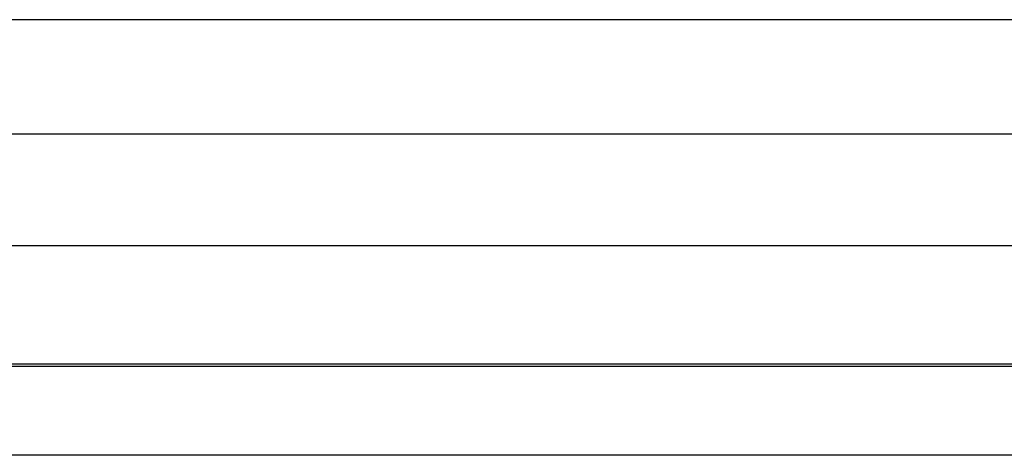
# Model space of a CAD drawing. Header units: millimetres. Extents: x -0.44 to 1.31, y -0.87 to 1.29.
# Tile 6 of 182: x 0.20896 to 0.21755, y -0.46656 to -0.46276. Entities that reach past the tile are written whole.
import ezdxf

# ---------------------------------------------------------------- set-up
doc = ezdxf.new("R2010")
doc.units = ezdxf.units.MM

msp = doc.modelspace()

# ---------------------------------------------------------------- linework, layer by layer
at = {"color": 7, "linetype": 'Continuous', "lineweight": 25}
for p, q in [((0.28277959, -0.4627605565), (0.14677959, -0.4627605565)), ((0.28277959, -0.4637605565), (0.14677959, -0.4637605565)), ((0.2087761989, -0.465762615), (0.2207932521, -0.465762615)), ((0.2208106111, -0.4657867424), (0.2087570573, -0.4657867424)), ((0.2207894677, -0.4665605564), (0.2087731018, -0.4665605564))]:
    msp.add_line(p, q, dxfattribs=at)
at = {"color": 250, "linetype": 'Continuous', "lineweight": 25}
msp.add_line((0.2212198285, -0.4647343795), (0.2087438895, -0.4647343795), dxfattribs=at)

doc.saveas('drawing.dxf')
